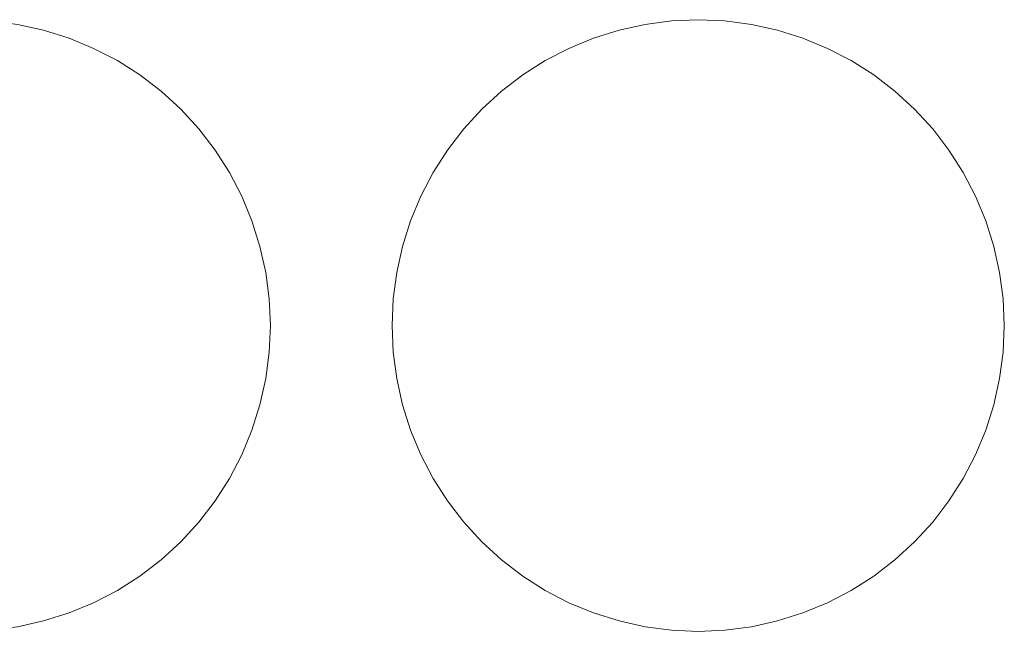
# Model space of a CAD drawing. Header units: millimetres. Extents: x -865 to 866, y -41 to 38.
# Tile 30 of 192: x -654 to -624, y 19 to 38. Entities that reach past the tile are written whole.
import ezdxf

# ---------------------------------------------------------------- set-up
doc = ezdxf.new("R2010")
doc.units = ezdxf.units.MM
doc.header["$LTSCALE"] = 5.08
doc.layers.add('Lighting-LED', color=7, linetype='Continuous', lineweight=5, true_color=0x000000)

# ---------------------------------------------------------------- blocks, each defined once
blk = doc.blocks.new('Group-2-1')
at = {"layer": 'Lighting-LED', "color": 18, "linetype": 'Continuous', "lineweight": 5}
for points, invisible_edges in [([(-26249.978, 11252.401, -183.913), (-26249.173, 11252.295, -183.913), (-26248.381, 11252.12, -183.913), (-26250.788, 11243.136, -183.913)], 12), ([(-26248.381, 11252.12, -180.738), (-26249.173, 11252.295, -180.738), (-26249.978, 11252.401, -180.738), (-26250.788, 11243.136, -180.738)], 12), ([(-26248.381, 11252.12, -180.738), (-26248.381, 11252.12, -183.913), (-26249.173, 11252.295, -183.913), (-26249.173, 11252.295, -180.738)], 5), ([(-26230.895, 11252.12, -183.913), (-26230.103, 11252.295, -183.913), (-26229.299, 11252.401, -183.913), (-26228.488, 11243.136, -183.913)], 12), ([(-26229.299, 11252.401, -180.738), (-26230.103, 11252.295, -180.738), (-26230.895, 11252.12, -180.738), (-26228.488, 11243.136, -180.738)], 12), ([(-26230.103, 11252.295, -180.738), (-26230.103, 11252.295, -183.913), (-26230.895, 11252.12, -183.913), (-26230.895, 11252.12, -180.738)], 5), ([(-26229.299, 11252.401, -180.738), (-26229.299, 11252.401, -183.913), (-26230.103, 11252.295, -183.913), (-26230.103, 11252.295, -180.738)], 5), ([(-26229.299, 11252.401, -183.913), (-26228.488, 11252.436, -183.913), (-26227.678, 11252.401, -183.913), (-26228.488, 11243.136, -183.913)], 12), ([(-26228.488, 11252.436, -180.738), (-26228.488, 11252.436, -183.913), (-26229.299, 11252.401, -183.913), (-26229.299, 11252.401, -180.738)], 5), ([(-26227.678, 11252.401, -180.738), (-26228.488, 11252.436, -180.738), (-26229.299, 11252.401, -180.738), (-26228.488, 11243.136, -180.738)], 12), ([(-26227.678, 11252.401, -180.738), (-26227.678, 11252.401, -183.913), (-26228.488, 11252.436, -183.913), (-26228.488, 11252.436, -180.738)], 5), ([(-26227.678, 11252.401, -183.913), (-26226.873, 11252.295, -183.913), (-26226.081, 11252.12, -183.913), (-26228.488, 11243.136, -183.913)], 12), ([(-26226.081, 11252.12, -180.738), (-26226.873, 11252.295, -180.738), (-26227.678, 11252.401, -180.738), (-26228.488, 11243.136, -180.738)], 12), ([(-26226.873, 11252.295, -180.738), (-26226.873, 11252.295, -183.913), (-26227.678, 11252.401, -183.913), (-26227.678, 11252.401, -180.738)], 5), ([(-26226.081, 11252.12, -180.738), (-26226.081, 11252.12, -183.913), (-26226.873, 11252.295, -183.913), (-26226.873, 11252.295, -180.738)], 5), ([(-26248.381, 11252.12, -183.913), (-26247.607, 11251.876, -183.913), (-26246.858, 11251.565, -183.913), (-26250.788, 11243.136, -183.913)], 12), ([(-26246.858, 11251.565, -180.738), (-26247.607, 11251.876, -180.738), (-26248.381, 11252.12, -180.738), (-26250.788, 11243.136, -180.738)], 12), ([(-26247.607, 11251.876, -180.738), (-26247.607, 11251.876, -183.913), (-26248.381, 11252.12, -183.913), (-26248.381, 11252.12, -180.738)], 5), ([(-26232.418, 11251.565, -183.913), (-26231.669, 11251.876, -183.913), (-26230.895, 11252.12, -183.913), (-26228.488, 11243.136, -183.913)], 12), ([(-26230.895, 11252.12, -180.738), (-26231.669, 11251.876, -180.738), (-26232.418, 11251.565, -180.738), (-26228.488, 11243.136, -180.738)], 12), ([(-26230.895, 11252.12, -180.738), (-26230.895, 11252.12, -183.913), (-26231.669, 11251.876, -183.913), (-26231.669, 11251.876, -180.738)], 5), ([(-26226.081, 11252.12, -183.913), (-26225.307, 11251.876, -183.913), (-26224.558, 11251.565, -183.913), (-26228.488, 11243.136, -183.913)], 12), ([(-26224.558, 11251.565, -180.738), (-26225.307, 11251.876, -180.738), (-26226.081, 11252.12, -180.738), (-26228.488, 11243.136, -180.738)], 12), ([(-26225.307, 11251.876, -180.738), (-26225.307, 11251.876, -183.913), (-26226.081, 11252.12, -183.913), (-26226.081, 11252.12, -180.738)], 5), ([(-26246.858, 11251.565, -180.738), (-26246.858, 11251.565, -183.913), (-26247.607, 11251.876, -183.913), (-26247.607, 11251.876, -180.738)], 5), ([(-26231.669, 11251.876, -180.738), (-26231.669, 11251.876, -183.913), (-26232.418, 11251.565, -183.913), (-26232.418, 11251.565, -180.738)], 5), ([(-26224.558, 11251.565, -180.738), (-26224.558, 11251.565, -183.913), (-26225.307, 11251.876, -183.913), (-26225.307, 11251.876, -180.738)], 5), ([(-26246.858, 11251.565, -183.913), (-26246.138, 11251.191, -183.913), (-26245.454, 11250.755, -183.913), (-26250.788, 11243.136, -183.913)], 12), ([(-26245.454, 11250.755, -180.738), (-26246.138, 11251.191, -180.738), (-26246.858, 11251.565, -180.738), (-26250.788, 11243.136, -180.738)], 12), ([(-26246.138, 11251.191, -180.738), (-26246.138, 11251.191, -183.913), (-26246.858, 11251.565, -183.913), (-26246.858, 11251.565, -180.738)], 5), ([(-26233.822, 11250.755, -183.913), (-26233.138, 11251.191, -183.913), (-26232.418, 11251.565, -183.913), (-26228.488, 11243.136, -183.913)], 12), ([(-26232.418, 11251.565, -180.738), (-26233.138, 11251.191, -180.738), (-26233.822, 11250.755, -180.738), (-26228.488, 11243.136, -180.738)], 12), ([(-26232.418, 11251.565, -180.738), (-26232.418, 11251.565, -183.913), (-26233.138, 11251.191, -183.913), (-26233.138, 11251.191, -180.738)], 5), ([(-26224.558, 11251.565, -183.913), (-26223.838, 11251.191, -183.913), (-26223.154, 11250.755, -183.913), (-26228.488, 11243.136, -183.913)], 12), ([(-26223.154, 11250.755, -180.738), (-26223.838, 11251.191, -180.738), (-26224.558, 11251.565, -180.738), (-26228.488, 11243.136, -180.738)], 12), ([(-26223.838, 11251.191, -180.738), (-26223.838, 11251.191, -183.913), (-26224.558, 11251.565, -183.913), (-26224.558, 11251.565, -180.738)], 5), ([(-26245.454, 11250.755, -180.738), (-26245.454, 11250.755, -183.913), (-26246.138, 11251.191, -183.913), (-26246.138, 11251.191, -180.738)], 5), ([(-26233.138, 11251.191, -180.738), (-26233.138, 11251.191, -183.913), (-26233.822, 11250.755, -183.913), (-26233.822, 11250.755, -180.738)], 5), ([(-26223.154, 11250.755, -180.738), (-26223.154, 11250.755, -183.913), (-26223.838, 11251.191, -183.913), (-26223.838, 11251.191, -180.738)], 5), ([(-26245.454, 11250.755, -183.913), (-26244.81, 11250.261, -183.913), (-26244.212, 11249.713, -183.913), (-26250.788, 11243.136, -183.913)], 12), ([(-26244.212, 11249.713, -180.738), (-26244.81, 11250.261, -180.738), (-26245.454, 11250.755, -180.738), (-26250.788, 11243.136, -180.738)], 12), ([(-26244.81, 11250.261, -180.738), (-26244.81, 11250.261, -183.913), (-26245.454, 11250.755, -183.913), (-26245.454, 11250.755, -180.738)], 5), ([(-26235.064, 11249.713, -183.913), (-26234.466, 11250.261, -183.913), (-26233.822, 11250.755, -183.913), (-26228.488, 11243.136, -183.913)], 12), ([(-26233.822, 11250.755, -180.738), (-26234.466, 11250.261, -180.738), (-26235.064, 11249.713, -180.738), (-26228.488, 11243.136, -180.738)], 12), ([(-26233.822, 11250.755, -180.738), (-26233.822, 11250.755, -183.913), (-26234.466, 11250.261, -183.913), (-26234.466, 11250.261, -180.738)], 5), ([(-26223.154, 11250.755, -183.913), (-26222.51, 11250.261, -183.913), (-26221.912, 11249.713, -183.913), (-26228.488, 11243.136, -183.913)], 12), ([(-26221.912, 11249.713, -180.738), (-26222.51, 11250.261, -180.738), (-26223.154, 11250.755, -180.738), (-26228.488, 11243.136, -180.738)], 12), ([(-26222.51, 11250.261, -180.738), (-26222.51, 11250.261, -183.913), (-26223.154, 11250.755, -183.913), (-26223.154, 11250.755, -180.738)], 5), ([(-26244.212, 11249.713, -180.738), (-26244.212, 11249.713, -183.913), (-26244.81, 11250.261, -183.913), (-26244.81, 11250.261, -180.738)], 5), ([(-26234.466, 11250.261, -180.738), (-26234.466, 11250.261, -183.913), (-26235.064, 11249.713, -183.913), (-26235.064, 11249.713, -180.738)], 5), ([(-26221.912, 11249.713, -180.738), (-26221.912, 11249.713, -183.913), (-26222.51, 11250.261, -183.913), (-26222.51, 11250.261, -180.738)], 5), ([(-26244.212, 11249.713, -183.913), (-26243.664, 11249.114, -183.913), (-26243.17, 11248.471, -183.913), (-26250.788, 11243.136, -183.913)], 12), ([(-26243.17, 11248.471, -180.738), (-26243.664, 11249.114, -180.738), (-26244.212, 11249.713, -180.738), (-26250.788, 11243.136, -180.738)], 12), ([(-26243.664, 11249.114, -180.738), (-26243.664, 11249.114, -183.913), (-26244.212, 11249.713, -183.913), (-26244.212, 11249.713, -180.738)], 5), ([(-26236.106, 11248.471, -183.913), (-26235.612, 11249.114, -183.913), (-26235.064, 11249.713, -183.913), (-26228.488, 11243.136, -183.913)], 12), ([(-26235.064, 11249.713, -180.738), (-26235.612, 11249.114, -180.738), (-26236.106, 11248.471, -180.738), (-26228.488, 11243.136, -180.738)], 12), ([(-26235.064, 11249.713, -180.738), (-26235.064, 11249.713, -183.913), (-26235.612, 11249.114, -183.913), (-26235.612, 11249.114, -180.738)], 5), ([(-26221.912, 11249.713, -183.913), (-26221.364, 11249.114, -183.913), (-26220.87, 11248.471, -183.913), (-26228.488, 11243.136, -183.913)], 12), ([(-26220.87, 11248.471, -180.738), (-26221.364, 11249.114, -180.738), (-26221.912, 11249.713, -180.738), (-26228.488, 11243.136, -180.738)], 12), ([(-26221.364, 11249.114, -180.738), (-26221.364, 11249.114, -183.913), (-26221.912, 11249.713, -183.913), (-26221.912, 11249.713, -180.738)], 5), ([(-26243.17, 11248.471, -180.738), (-26243.17, 11248.471, -183.913), (-26243.664, 11249.114, -183.913), (-26243.664, 11249.114, -180.738)], 5), ([(-26235.612, 11249.114, -180.738), (-26235.612, 11249.114, -183.913), (-26236.106, 11248.471, -183.913), (-26236.106, 11248.471, -180.738)], 5), ([(-26220.87, 11248.471, -180.738), (-26220.87, 11248.471, -183.913), (-26221.364, 11249.114, -183.913), (-26221.364, 11249.114, -180.738)], 5), ([(-26243.17, 11248.471, -183.913), (-26242.734, 11247.786, -183.913), (-26242.359, 11247.067, -183.913), (-26250.788, 11243.136, -183.913)], 12), ([(-26242.359, 11247.067, -180.738), (-26242.734, 11247.786, -180.738), (-26243.17, 11248.471, -180.738), (-26250.788, 11243.136, -180.738)], 12), ([(-26242.734, 11247.786, -180.738), (-26242.734, 11247.786, -183.913), (-26243.17, 11248.471, -183.913), (-26243.17, 11248.471, -180.738)], 5), ([(-26236.917, 11247.067, -183.913), (-26236.542, 11247.786, -183.913), (-26236.106, 11248.471, -183.913), (-26228.488, 11243.136, -183.913)], 12), ([(-26236.106, 11248.471, -180.738), (-26236.542, 11247.786, -180.738), (-26236.917, 11247.067, -180.738), (-26228.488, 11243.136, -180.738)], 12), ([(-26236.106, 11248.471, -180.738), (-26236.106, 11248.471, -183.913), (-26236.542, 11247.786, -183.913), (-26236.542, 11247.786, -180.738)], 5), ([(-26220.87, 11248.471, -183.913), (-26220.434, 11247.786, -183.913), (-26220.059, 11247.067, -183.913), (-26228.488, 11243.136, -183.913)], 12), ([(-26220.059, 11247.067, -180.738), (-26220.434, 11247.786, -180.738), (-26220.87, 11248.471, -180.738), (-26228.488, 11243.136, -180.738)], 12), ([(-26220.434, 11247.786, -180.738), (-26220.434, 11247.786, -183.913), (-26220.87, 11248.471, -183.913), (-26220.87, 11248.471, -180.738)], 5), ([(-26242.359, 11247.067, -180.738), (-26242.359, 11247.067, -183.913), (-26242.734, 11247.786, -183.913), (-26242.734, 11247.786, -180.738)], 5), ([(-26236.542, 11247.786, -180.738), (-26236.542, 11247.786, -183.913), (-26236.917, 11247.067, -183.913), (-26236.917, 11247.067, -180.738)], 5), ([(-26220.059, 11247.067, -180.738), (-26220.059, 11247.067, -183.913), (-26220.434, 11247.786, -183.913), (-26220.434, 11247.786, -180.738)], 5), ([(-26242.359, 11247.067, -183.913), (-26242.049, 11246.317, -183.913), (-26241.805, 11245.543, -183.913), (-26250.788, 11243.136, -183.913)], 12), ([(-26241.805, 11245.543, -180.738), (-26242.049, 11246.317, -180.738), (-26242.359, 11247.067, -180.738), (-26250.788, 11243.136, -180.738)], 12), ([(-26242.049, 11246.317, -180.738), (-26242.049, 11246.317, -183.913), (-26242.359, 11247.067, -183.913), (-26242.359, 11247.067, -180.738)], 5), ([(-26237.471, 11245.543, -183.913), (-26237.227, 11246.317, -183.913), (-26236.917, 11247.067, -183.913), (-26228.488, 11243.136, -183.913)], 12), ([(-26236.917, 11247.067, -180.738), (-26237.227, 11246.317, -180.738), (-26237.471, 11245.543, -180.738), (-26228.488, 11243.136, -180.738)], 12), ([(-26236.917, 11247.067, -180.738), (-26236.917, 11247.067, -183.913), (-26237.227, 11246.317, -183.913), (-26237.227, 11246.317, -180.738)], 5), ([(-26220.059, 11247.067, -183.913), (-26219.749, 11246.317, -183.913), (-26219.505, 11245.543, -183.913), (-26228.488, 11243.136, -183.913)], 12), ([(-26219.505, 11245.543, -180.738), (-26219.749, 11246.317, -180.738), (-26220.059, 11247.067, -180.738), (-26228.488, 11243.136, -180.738)], 12), ([(-26219.749, 11246.317, -180.738), (-26219.749, 11246.317, -183.913), (-26220.059, 11247.067, -183.913), (-26220.059, 11247.067, -180.738)], 5), ([(-26241.805, 11245.543, -180.738), (-26241.805, 11245.543, -183.913), (-26242.049, 11246.317, -183.913), (-26242.049, 11246.317, -180.738)], 5), ([(-26237.227, 11246.317, -180.738), (-26237.227, 11246.317, -183.913), (-26237.471, 11245.543, -183.913), (-26237.471, 11245.543, -180.738)], 5), ([(-26219.505, 11245.543, -180.738), (-26219.505, 11245.543, -183.913), (-26219.749, 11246.317, -183.913), (-26219.749, 11246.317, -180.738)], 5), ([(-26241.805, 11245.543, -183.913), (-26241.629, 11244.751, -183.913), (-26241.523, 11243.947, -183.913), (-26250.788, 11243.136, -183.913)], 12), ([(-26250.788, 11243.136, -180.738), (-26241.523, 11243.947, -180.738), (-26241.629, 11244.751, -180.738), (-26241.805, 11245.543, -180.738)], 9), ([(-26241.629, 11244.751, -180.738), (-26241.629, 11244.751, -183.913), (-26241.805, 11245.543, -183.913), (-26241.805, 11245.543, -180.738)], 5), ([(-26237.753, 11243.947, -183.913), (-26237.647, 11244.751, -183.913), (-26237.471, 11245.543, -183.913), (-26228.488, 11243.136, -183.913)], 12), ([(-26237.471, 11245.543, -180.738), (-26237.647, 11244.751, -180.738), (-26237.753, 11243.947, -180.738), (-26228.488, 11243.136, -180.738)], 12), ([(-26237.471, 11245.543, -180.738), (-26237.471, 11245.543, -183.913), (-26237.647, 11244.751, -183.913), (-26237.647, 11244.751, -180.738)], 5), ([(-26219.505, 11245.543, -183.913), (-26219.329, 11244.751, -183.913), (-26219.223, 11243.947, -183.913), (-26228.488, 11243.136, -183.913)], 12), ([(-26228.488, 11243.136, -180.738), (-26219.223, 11243.947, -180.738), (-26219.329, 11244.751, -180.738), (-26219.505, 11245.543, -180.738)], 9), ([(-26219.329, 11244.751, -180.738), (-26219.329, 11244.751, -183.913), (-26219.505, 11245.543, -183.913), (-26219.505, 11245.543, -180.738)], 5), ([(-26241.523, 11243.947, -180.738), (-26241.523, 11243.947, -183.913), (-26241.629, 11244.751, -183.913), (-26241.629, 11244.751, -180.738)], 5), ([(-26237.647, 11244.751, -180.738), (-26237.647, 11244.751, -183.913), (-26237.753, 11243.947, -183.913), (-26237.753, 11243.947, -180.738)], 5), ([(-26219.223, 11243.947, -180.738), (-26219.223, 11243.947, -183.913), (-26219.329, 11244.751, -183.913), (-26219.329, 11244.751, -180.738)], 5), ([(-26241.523, 11243.947, -183.913), (-26241.488, 11243.136, -183.913), (-26241.523, 11242.326, -183.913), (-26250.788, 11243.136, -183.913)], 12), ([(-26241.523, 11242.326, -180.738), (-26241.488, 11243.136, -180.738), (-26241.523, 11243.947, -180.738), (-26250.788, 11243.136, -180.738)], 12), ([(-26241.488, 11243.136, -180.738), (-26241.488, 11243.136, -183.913), (-26241.523, 11243.947, -183.913), (-26241.523, 11243.947, -180.738)], 5), ([(-26237.753, 11242.326, -183.913), (-26237.788, 11243.136, -183.913), (-26237.753, 11243.947, -183.913), (-26228.488, 11243.136, -183.913)], 12), ([(-26237.753, 11243.947, -180.738), (-26237.753, 11243.947, -183.913), (-26237.788, 11243.136, -183.913), (-26237.788, 11243.136, -180.738)], 5), ([(-26237.753, 11243.947, -180.738), (-26237.788, 11243.136, -180.738), (-26237.753, 11242.326, -180.738), (-26228.488, 11243.136, -180.738)], 12), ([(-26219.223, 11243.947, -183.913), (-26219.188, 11243.136, -183.913), (-26219.223, 11242.326, -183.913), (-26228.488, 11243.136, -183.913)], 12), ([(-26219.223, 11242.326, -180.738), (-26219.188, 11243.136, -180.738), (-26219.223, 11243.947, -180.738), (-26228.488, 11243.136, -180.738)], 12), ([(-26219.188, 11243.136, -180.738), (-26219.188, 11243.136, -183.913), (-26219.223, 11243.947, -183.913), (-26219.223, 11243.947, -180.738)], 5), ([(-26250.788, 11243.136, -183.913), (-26241.523, 11242.326, -183.913), (-26241.629, 11241.522, -183.913), (-26241.805, 11240.729, -183.913)], 9), ([(-26241.805, 11240.729, -183.913), (-26242.049, 11239.956, -183.913), (-26242.359, 11239.206, -183.913), (-26250.788, 11243.136, -183.913)], 12), ([(-26242.359, 11239.206, -183.913), (-26242.734, 11238.486, -183.913), (-26243.17, 11237.802, -183.913), (-26250.788, 11243.136, -183.913)], 12), ([(-26243.17, 11237.802, -183.913), (-26243.664, 11237.159, -183.913), (-26244.212, 11236.56, -183.913), (-26250.788, 11243.136, -183.913)], 12), ([(-26244.212, 11236.56, -183.913), (-26244.81, 11236.012, -183.913), (-26245.454, 11235.518, -183.913), (-26250.788, 11243.136, -183.913)], 12), ([(-26245.454, 11235.518, -183.913), (-26246.138, 11235.082, -183.913), (-26246.858, 11234.708, -183.913), (-26250.788, 11243.136, -183.913)], 12), ([(-26246.858, 11234.708, -183.913), (-26247.607, 11234.397, -183.913), (-26248.381, 11234.153, -183.913), (-26250.788, 11243.136, -183.913)], 12), ([(-26248.381, 11234.153, -183.913), (-26249.173, 11233.978, -183.913), (-26249.978, 11233.872, -183.913), (-26250.788, 11243.136, -183.913)], 12), ([(-26249.978, 11233.872, -180.738), (-26249.173, 11233.978, -180.738), (-26248.381, 11234.153, -180.738), (-26250.788, 11243.136, -180.738)], 12), ([(-26248.381, 11234.153, -180.738), (-26247.607, 11234.397, -180.738), (-26246.858, 11234.708, -180.738), (-26250.788, 11243.136, -180.738)], 12), ([(-26246.858, 11234.708, -180.738), (-26246.138, 11235.082, -180.738), (-26245.454, 11235.518, -180.738), (-26250.788, 11243.136, -180.738)], 12), ([(-26245.454, 11235.518, -180.738), (-26244.81, 11236.012, -180.738), (-26244.212, 11236.56, -180.738), (-26250.788, 11243.136, -180.738)], 12), ([(-26244.212, 11236.56, -180.738), (-26243.664, 11237.159, -180.738), (-26243.17, 11237.802, -180.738), (-26250.788, 11243.136, -180.738)], 12), ([(-26243.17, 11237.802, -180.738), (-26242.734, 11238.486, -180.738), (-26242.359, 11239.206, -180.738), (-26250.788, 11243.136, -180.738)], 12), ([(-26242.359, 11239.206, -180.738), (-26242.049, 11239.956, -180.738), (-26241.805, 11240.729, -180.738), (-26250.788, 11243.136, -180.738)], 12), ([(-26241.805, 11240.729, -180.738), (-26241.629, 11241.522, -180.738), (-26241.523, 11242.326, -180.738), (-26250.788, 11243.136, -180.738)], 12), ([(-26241.523, 11242.326, -180.738), (-26241.523, 11242.326, -183.913), (-26241.488, 11243.136, -183.913), (-26241.488, 11243.136, -180.738)], 5), ([(-26237.788, 11243.136, -180.738), (-26237.788, 11243.136, -183.913), (-26237.753, 11242.326, -183.913), (-26237.753, 11242.326, -180.738)], 5), ([(-26237.471, 11240.729, -183.913), (-26237.647, 11241.522, -183.913), (-26237.753, 11242.326, -183.913), (-26228.488, 11243.136, -183.913)], 12), ([(-26237.753, 11242.326, -180.738), (-26237.647, 11241.522, -180.738), (-26237.471, 11240.729, -180.738), (-26228.488, 11243.136, -180.738)], 12), ([(-26236.917, 11239.206, -183.913), (-26237.227, 11239.956, -183.913), (-26237.471, 11240.729, -183.913), (-26228.488, 11243.136, -183.913)], 12), ([(-26237.471, 11240.729, -180.738), (-26237.227, 11239.956, -180.738), (-26236.917, 11239.206, -180.738), (-26228.488, 11243.136, -180.738)], 12), ([(-26236.106, 11237.802, -183.913), (-26236.542, 11238.486, -183.913), (-26236.917, 11239.206, -183.913), (-26228.488, 11243.136, -183.913)], 12), ([(-26236.917, 11239.206, -180.738), (-26236.542, 11238.486, -180.738), (-26236.106, 11237.802, -180.738), (-26228.488, 11243.136, -180.738)], 12), ([(-26235.064, 11236.56, -183.913), (-26235.612, 11237.159, -183.913), (-26236.106, 11237.802, -183.913), (-26228.488, 11243.136, -183.913)], 12), ([(-26236.106, 11237.802, -180.738), (-26235.612, 11237.159, -180.738), (-26235.064, 11236.56, -180.738), (-26228.488, 11243.136, -180.738)], 12), ([(-26233.822, 11235.518, -183.913), (-26234.466, 11236.012, -183.913), (-26235.064, 11236.56, -183.913), (-26228.488, 11243.136, -183.913)], 12), ([(-26235.064, 11236.56, -180.738), (-26234.466, 11236.012, -180.738), (-26233.822, 11235.518, -180.738), (-26228.488, 11243.136, -180.738)], 12), ([(-26232.418, 11234.708, -183.913), (-26233.138, 11235.082, -183.913), (-26233.822, 11235.518, -183.913), (-26228.488, 11243.136, -183.913)], 12), ([(-26233.822, 11235.518, -180.738), (-26233.138, 11235.082, -180.738), (-26232.418, 11234.708, -180.738), (-26228.488, 11243.136, -180.738)], 12), ([(-26230.895, 11234.153, -183.913), (-26231.669, 11234.397, -183.913), (-26232.418, 11234.708, -183.913), (-26228.488, 11243.136, -183.913)], 12), ([(-26232.418, 11234.708, -180.738), (-26231.669, 11234.397, -180.738), (-26230.895, 11234.153, -180.738), (-26228.488, 11243.136, -180.738)], 12), ([(-26229.299, 11233.872, -183.913), (-26230.103, 11233.978, -183.913), (-26230.895, 11234.153, -183.913), (-26228.488, 11243.136, -183.913)], 12), ([(-26230.895, 11234.153, -180.738), (-26230.103, 11233.978, -180.738), (-26229.299, 11233.872, -180.738), (-26228.488, 11243.136, -180.738)], 12), ([(-26227.678, 11233.872, -183.913), (-26228.488, 11233.836, -183.913), (-26229.299, 11233.872, -183.913), (-26228.488, 11243.136, -183.913)], 12), ([(-26229.299, 11233.872, -180.738), (-26228.488, 11233.836, -180.738), (-26227.678, 11233.872, -180.738), (-26228.488, 11243.136, -180.738)], 12), ([(-26228.488, 11243.136, -183.913), (-26219.223, 11242.326, -183.913), (-26219.329, 11241.522, -183.913), (-26219.505, 11240.729, -183.913)], 9), ([(-26219.505, 11240.729, -183.913), (-26219.749, 11239.956, -183.913), (-26220.059, 11239.206, -183.913), (-26228.488, 11243.136, -183.913)], 12), ([(-26220.059, 11239.206, -183.913), (-26220.434, 11238.486, -183.913), (-26220.87, 11237.802, -183.913), (-26228.488, 11243.136, -183.913)], 12), ([(-26220.87, 11237.802, -183.913), (-26221.364, 11237.159, -183.913), (-26221.912, 11236.56, -183.913), (-26228.488, 11243.136, -183.913)], 12), ([(-26221.912, 11236.56, -183.913), (-26222.51, 11236.012, -183.913), (-26223.154, 11235.518, -183.913), (-26228.488, 11243.136, -183.913)], 12), ([(-26223.154, 11235.518, -183.913), (-26223.838, 11235.082, -183.913), (-26224.558, 11234.708, -183.913), (-26228.488, 11243.136, -183.913)], 12), ([(-26224.558, 11234.708, -183.913), (-26225.307, 11234.397, -183.913), (-26226.081, 11234.153, -183.913), (-26228.488, 11243.136, -183.913)], 12), ([(-26226.081, 11234.153, -183.913), (-26226.873, 11233.978, -183.913), (-26227.678, 11233.872, -183.913), (-26228.488, 11243.136, -183.913)], 12), ([(-26227.678, 11233.872, -180.738), (-26226.873, 11233.978, -180.738), (-26226.081, 11234.153, -180.738), (-26228.488, 11243.136, -180.738)], 12), ([(-26226.081, 11234.153, -180.738), (-26225.307, 11234.397, -180.738), (-26224.558, 11234.708, -180.738), (-26228.488, 11243.136, -180.738)], 12), ([(-26224.558, 11234.708, -180.738), (-26223.838, 11235.082, -180.738), (-26223.154, 11235.518, -180.738), (-26228.488, 11243.136, -180.738)], 12), ([(-26223.154, 11235.518, -180.738), (-26222.51, 11236.012, -180.738), (-26221.912, 11236.56, -180.738), (-26228.488, 11243.136, -180.738)], 12), ([(-26221.912, 11236.56, -180.738), (-26221.364, 11237.159, -180.738), (-26220.87, 11237.802, -180.738), (-26228.488, 11243.136, -180.738)], 12), ([(-26220.87, 11237.802, -180.738), (-26220.434, 11238.486, -180.738), (-26220.059, 11239.206, -180.738), (-26228.488, 11243.136, -180.738)], 12), ([(-26220.059, 11239.206, -180.738), (-26219.749, 11239.956, -180.738), (-26219.505, 11240.729, -180.738), (-26228.488, 11243.136, -180.738)], 12), ([(-26219.505, 11240.729, -180.738), (-26219.329, 11241.522, -180.738), (-26219.223, 11242.326, -180.738), (-26228.488, 11243.136, -180.738)], 12), ([(-26219.223, 11242.326, -180.738), (-26219.223, 11242.326, -183.913), (-26219.188, 11243.136, -183.913), (-26219.188, 11243.136, -180.738)], 5), ([(-26241.629, 11241.522, -180.738), (-26241.629, 11241.522, -183.913), (-26241.523, 11242.326, -183.913), (-26241.523, 11242.326, -180.738)], 5), ([(-26237.753, 11242.326, -180.738), (-26237.753, 11242.326, -183.913), (-26237.647, 11241.522, -183.913), (-26237.647, 11241.522, -180.738)], 5), ([(-26219.329, 11241.522, -180.738), (-26219.329, 11241.522, -183.913), (-26219.223, 11242.326, -183.913), (-26219.223, 11242.326, -180.738)], 5), ([(-26241.805, 11240.729, -180.738), (-26241.805, 11240.729, -183.913), (-26241.629, 11241.522, -183.913), (-26241.629, 11241.522, -180.738)], 5), ([(-26237.647, 11241.522, -180.738), (-26237.647, 11241.522, -183.913), (-26237.471, 11240.729, -183.913), (-26237.471, 11240.729, -180.738)], 5), ([(-26219.505, 11240.729, -180.738), (-26219.505, 11240.729, -183.913), (-26219.329, 11241.522, -183.913), (-26219.329, 11241.522, -180.738)], 5), ([(-26242.049, 11239.956, -180.738), (-26242.049, 11239.956, -183.913), (-26241.805, 11240.729, -183.913), (-26241.805, 11240.729, -180.738)], 5), ([(-26237.471, 11240.729, -180.738), (-26237.471, 11240.729, -183.913), (-26237.227, 11239.956, -183.913), (-26237.227, 11239.956, -180.738)], 5), ([(-26219.749, 11239.956, -180.738), (-26219.749, 11239.956, -183.913), (-26219.505, 11240.729, -183.913), (-26219.505, 11240.729, -180.738)], 5), ([(-26242.359, 11239.206, -180.738), (-26242.359, 11239.206, -183.913), (-26242.049, 11239.956, -183.913), (-26242.049, 11239.956, -180.738)], 5), ([(-26237.227, 11239.956, -180.738), (-26237.227, 11239.956, -183.913), (-26236.917, 11239.206, -183.913), (-26236.917, 11239.206, -180.738)], 5), ([(-26220.059, 11239.206, -180.738), (-26220.059, 11239.206, -183.913), (-26219.749, 11239.956, -183.913), (-26219.749, 11239.956, -180.738)], 5), ([(-26242.734, 11238.486, -180.738), (-26242.734, 11238.486, -183.913), (-26242.359, 11239.206, -183.913), (-26242.359, 11239.206, -180.738)], 5), ([(-26236.917, 11239.206, -180.738), (-26236.917, 11239.206, -183.913), (-26236.542, 11238.486, -183.913), (-26236.542, 11238.486, -180.738)], 5), ([(-26220.434, 11238.486, -180.738), (-26220.434, 11238.486, -183.913), (-26220.059, 11239.206, -183.913), (-26220.059, 11239.206, -180.738)], 5), ([(-26243.17, 11237.802, -180.738), (-26243.17, 11237.802, -183.913), (-26242.734, 11238.486, -183.913), (-26242.734, 11238.486, -180.738)], 5), ([(-26236.542, 11238.486, -180.738), (-26236.542, 11238.486, -183.913), (-26236.106, 11237.802, -183.913), (-26236.106, 11237.802, -180.738)], 5), ([(-26220.87, 11237.802, -180.738), (-26220.87, 11237.802, -183.913), (-26220.434, 11238.486, -183.913), (-26220.434, 11238.486, -180.738)], 5), ([(-26243.664, 11237.159, -180.738), (-26243.664, 11237.159, -183.913), (-26243.17, 11237.802, -183.913), (-26243.17, 11237.802, -180.738)], 5), ([(-26236.106, 11237.802, -180.738), (-26236.106, 11237.802, -183.913), (-26235.612, 11237.159, -183.913), (-26235.612, 11237.159, -180.738)], 5), ([(-26221.364, 11237.159, -180.738), (-26221.364, 11237.159, -183.913), (-26220.87, 11237.802, -183.913), (-26220.87, 11237.802, -180.738)], 5), ([(-26244.212, 11236.56, -180.738), (-26244.212, 11236.56, -183.913), (-26243.664, 11237.159, -183.913), (-26243.664, 11237.159, -180.738)], 5), ([(-26235.612, 11237.159, -180.738), (-26235.612, 11237.159, -183.913), (-26235.064, 11236.56, -183.913), (-26235.064, 11236.56, -180.738)], 5), ([(-26221.912, 11236.56, -180.738), (-26221.912, 11236.56, -183.913), (-26221.364, 11237.159, -183.913), (-26221.364, 11237.159, -180.738)], 5), ([(-26244.81, 11236.012, -180.738), (-26244.81, 11236.012, -183.913), (-26244.212, 11236.56, -183.913), (-26244.212, 11236.56, -180.738)], 5), ([(-26235.064, 11236.56, -180.738), (-26235.064, 11236.56, -183.913), (-26234.466, 11236.012, -183.913), (-26234.466, 11236.012, -180.738)], 5), ([(-26222.51, 11236.012, -180.738), (-26222.51, 11236.012, -183.913), (-26221.912, 11236.56, -183.913), (-26221.912, 11236.56, -180.738)], 5), ([(-26245.454, 11235.518, -180.738), (-26245.454, 11235.518, -183.913), (-26244.81, 11236.012, -183.913), (-26244.81, 11236.012, -180.738)], 5), ([(-26234.466, 11236.012, -180.738), (-26234.466, 11236.012, -183.913), (-26233.822, 11235.518, -183.913), (-26233.822, 11235.518, -180.738)], 5), ([(-26223.154, 11235.518, -180.738), (-26223.154, 11235.518, -183.913), (-26222.51, 11236.012, -183.913), (-26222.51, 11236.012, -180.738)], 5), ([(-26246.138, 11235.082, -180.738), (-26246.138, 11235.082, -183.913), (-26245.454, 11235.518, -183.913), (-26245.454, 11235.518, -180.738)], 5), ([(-26233.822, 11235.518, -180.738), (-26233.822, 11235.518, -183.913), (-26233.138, 11235.082, -183.913), (-26233.138, 11235.082, -180.738)], 5), ([(-26223.838, 11235.082, -180.738), (-26223.838, 11235.082, -183.913), (-26223.154, 11235.518, -183.913), (-26223.154, 11235.518, -180.738)], 5), ([(-26246.858, 11234.708, -180.738), (-26246.858, 11234.708, -183.913), (-26246.138, 11235.082, -183.913), (-26246.138, 11235.082, -180.738)], 5), ([(-26233.138, 11235.082, -180.738), (-26233.138, 11235.082, -183.913), (-26232.418, 11234.708, -183.913), (-26232.418, 11234.708, -180.738)], 5), ([(-26224.558, 11234.708, -180.738), (-26224.558, 11234.708, -183.913), (-26223.838, 11235.082, -183.913), (-26223.838, 11235.082, -180.738)], 5), ([(-26247.607, 11234.397, -180.738), (-26247.607, 11234.397, -183.913), (-26246.858, 11234.708, -183.913), (-26246.858, 11234.708, -180.738)], 5), ([(-26232.418, 11234.708, -180.738), (-26232.418, 11234.708, -183.913), (-26231.669, 11234.397, -183.913), (-26231.669, 11234.397, -180.738)], 5), ([(-26225.307, 11234.397, -180.738), (-26225.307, 11234.397, -183.913), (-26224.558, 11234.708, -183.913), (-26224.558, 11234.708, -180.738)], 5), ([(-26248.381, 11234.153, -180.738), (-26248.381, 11234.153, -183.913), (-26247.607, 11234.397, -183.913), (-26247.607, 11234.397, -180.738)], 5), ([(-26231.669, 11234.397, -180.738), (-26231.669, 11234.397, -183.913), (-26230.895, 11234.153, -183.913), (-26230.895, 11234.153, -180.738)], 5), ([(-26226.081, 11234.153, -180.738), (-26226.081, 11234.153, -183.913), (-26225.307, 11234.397, -183.913), (-26225.307, 11234.397, -180.738)], 5), ([(-26249.173, 11233.978, -180.738), (-26249.173, 11233.978, -183.913), (-26248.381, 11234.153, -183.913), (-26248.381, 11234.153, -180.738)], 5), ([(-26230.895, 11234.153, -180.738), (-26230.895, 11234.153, -183.913), (-26230.103, 11233.978, -183.913), (-26230.103, 11233.978, -180.738)], 5), ([(-26226.873, 11233.978, -180.738), (-26226.873, 11233.978, -183.913), (-26226.081, 11234.153, -183.913), (-26226.081, 11234.153, -180.738)], 5), ([(-26230.103, 11233.978, -180.738), (-26230.103, 11233.978, -183.913), (-26229.299, 11233.872, -183.913), (-26229.299, 11233.872, -180.738)], 5), ([(-26229.299, 11233.872, -180.738), (-26229.299, 11233.872, -183.913), (-26228.488, 11233.836, -183.913), (-26228.488, 11233.836, -180.738)], 5), ([(-26228.488, 11233.836, -180.738), (-26228.488, 11233.836, -183.913), (-26227.678, 11233.872, -183.913), (-26227.678, 11233.872, -180.738)], 5), ([(-26227.678, 11233.872, -180.738), (-26227.678, 11233.872, -183.913), (-26226.873, 11233.978, -183.913), (-26226.873, 11233.978, -180.738)], 5)]:
    blk.add_3dface(points, dxfattribs=dict(at, invisible_edges=invisible_edges))
at = {"layer": 'Lighting-LED', "color": 0, "flags": 1}
for tag in ['Yoke', 'Weight', 'Weight', 'Wattage', '3D_Symbol_Name', 'Candlepower', 'Body', 'Model_Name', 'Beam_Angle', 'Field_Angle', 'Remarks', 'Beam_Angle_2', 'Field_Angle_2', 'Num_Channels', 'Frame_Size', 'Device_Type', 'FixtureID', 'Frame_Size', 'Base', 'Lens', 'Inst_Type', 'Lamp']:
    blk.add_attdef(tag, (-10856.953, 14479.05), '', height=0.18, dxfattribs=at)

msp = doc.modelspace()

# ---------------------------------------------------------------- block references
at = {"layer": 'Lighting-LED', "color": 7}
msp.add_blockref('Group-2-1', (25595.113, -11214.53), dxfattribs=at)

doc.saveas('drawing.dxf')
